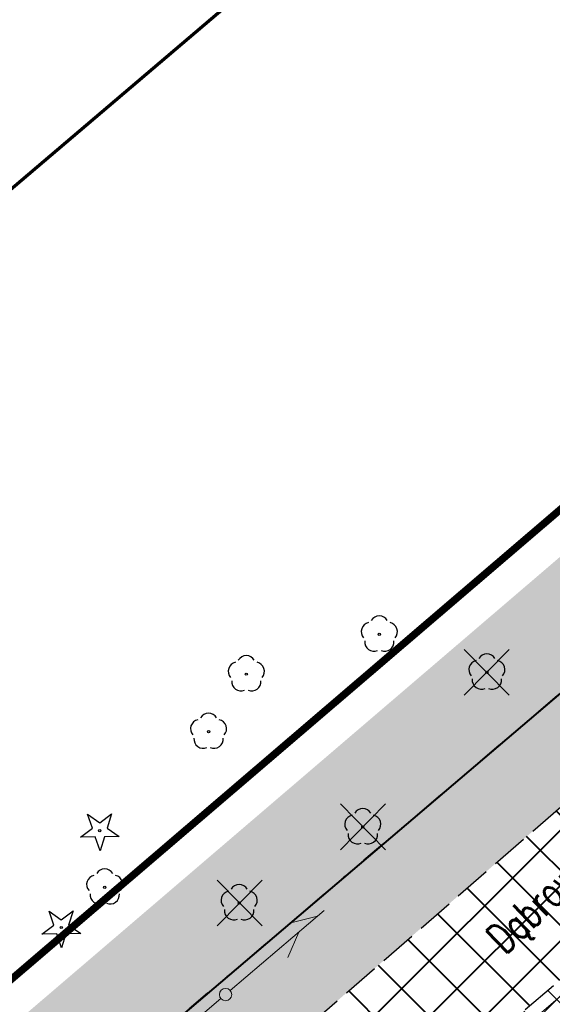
# Model space of a CAD drawing. Header units: metres. Extents: x 7429064 to 7430889, y 5709479 to 5710355.
# Tile 26 of 56: x 7429566 to 7429588, y 5709922 to 5709962. Entities that reach past the tile are written whole.
import ezdxf
from ezdxf.enums import TextEntityAlignment as Align

# ---------------------------------------------------------------- set-up
doc = ezdxf.new("R2010")
doc.units = ezdxf.units.M
for name, pattern in [('1', [0]), ('12', [3, 1, -1, 0, -1]), ('2_KTJZ01', [2, 1.5, -0.5]), ('2_KTPL01', [2, 1.5, -0.5]), ('3_KTJZ01', [2, 1.5, -0.5]), ('3_KTPL01', [2, 1.5, -0.5]), ('4_SUPT_01', [0]), ('4_SUPW_01', [0]), ('7_1', [0]), ('7_SUPT_01', [0]), ('7_SUPW_01', [0]), ('DASHDOT2', [0.5, 0.25, -0.125, 0, -0.125]), ('HIDDEN', [0.375, 0.25, -0.125])]:
    doc.linetypes.add(name, pattern=pattern)
doc.layers.add('_1_X-REFY', color=7, linetype='Continuous')
for name, color, linetype, lineweight in [('_aJEZDNIA_KOSTKA_KAM', 134, 'Continuous', 40), ('_aOBRZ_BET_KAM', 86, 'Continuous', 35), ('_aZIELENIEC_USUŃ', 3, 'DASHDOT2', 20), ('_D_7_TEREN NIEZBEDNY DLA OB_BUD', 252, 'HIDDEN', 50), ('_wycinka_ZUDP', 1, 'Continuous', 30), ('GMINA_L_0', 252, '12', 35), ('KTJZ_L_0', 252, '2_KTJZ01', 30), ('KTPL_L_0', 252, '2_KTPL01', 30), ('KTUL_E_T_0', 252, 'Continuous', 25), ('SUPM_T_0', 252, 'Continuous', 15), ('SUPT_L_0', 252, '4_SUPT_01', 18), ('SUPW_L_0', 252, '4_SUPW_01', 18), ('zakres', 252, 'Continuous', 70)]:
    doc.layers.add(name, color=color, linetype=linetype, lineweight=lineweight)
for name, color, linetype, lineweight, true_color in [('DZIALKA_L_0', 7, '1', 40, 0x008000), ('jezdnia_naw_bitum', 7, 'Continuous', 0, 0x3e70ef), ('OBOP_T_0_a', 7, 'Continuous', 30, 0x008000), ('OBOP_T_1_a', 7, 'Continuous', 30, 0x008000)]:
    doc.layers.add(name, color=color, linetype=linetype, lineweight=lineweight, true_color=true_color)
doc.styles.get("Standard").update_dxf_attribs({"font": 'simplex.shx'})
pattern_1 = [(44.99999999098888, (0, 0), (0.8485281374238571, -1.334512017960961e-10), [0.5, -0.7000000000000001]), (44.99999999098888, (0.212132, -3.33627950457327e-11), (0.8485281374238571, -1.334512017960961e-10), [0.2, -1]), (44.99999999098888, (3.33627950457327e-11, 0.212132), (0.8485281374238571, -1.334512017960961e-10), [0.2, -1])]

# ---------------------------------------------------------------- blocks, each defined once
blk = doc.blocks.new('4_OBOP01_01')
at = {"linetype": 'Continuous'}
for p, q in [((-0.3012, 0.09375), (-0.4937, 0.6621)), ((-0.4937, 0.6621), (-0.0039, 0.31545)), ((-0.0039, 0.31545), (0.4771, 0.67415)), ((0.4771, 0.67415), (0.2988, 0.1012)), ((-0.78225, -0.26495), (-0.3012, 0.09375)), ((0.2988, 0.1012), (0.7886, -0.24545)), ((-0.18225, -0.2575), (-0.78225, -0.26495)), ((0.01025, -0.82585), (-0.18225, -0.2575)), ((0.1886, -0.2529), (0.01025, -0.82585)), ((0.7886, -0.24545), (0.1886, -0.2529))]:
    blk.add_line(p, q, dxfattribs=at)
blk.add_circle((0, 0), 0.045, dxfattribs=at)
blk = doc.blocks.new('4_OBOP02_01')
at = {"linetype": 'Continuous'}
blk.add_circle((0, 0), 0.045, dxfattribs=at)
for centre, radius, start, end in [((-0.3566585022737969, 0.1158924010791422), 0.375, 102.1444654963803, 221.8600234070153), ((0, 0.3750563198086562), 0.3750000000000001, 30.14012428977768, 149.8598757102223), ((0.3566585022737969, 0.1158924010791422), 0.375, 318.1399765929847, 77.85553450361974), ((-0.2204041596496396, -0.3033835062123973), 0.3750000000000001, 174.1481822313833, 293.8542284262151), ((0.2204041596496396, -0.3033835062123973), 0.3750000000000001, 246.145771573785, 5.851817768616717)]:
    blk.add_arc(centre, radius, start, end, dxfattribs=at)
blk = doc.blocks.new('7_SUSM04_01')
at = {"linetype": 'Continuous'}
blk.add_circle((0, 0), 0.25, dxfattribs=at)
blk = doc.blocks.new('X-ref_MDCP_Szara')
at = {"layer": 'DZIALKA_L_0', "linetype": '1'}
blk.add_line((7429660.24, 5709996.55), (7429435.86, 5709805.65), dxfattribs=at)
at = {"layer": 'GMINA_L_0', "linetype": '12'}
blk.add_line((7429435.86, 5709805.65), (7429660.24, 5709996.55), dxfattribs=at)
at = {"layer": 'KTJZ_L_0', "linetype": '3_KTJZ01'}
for p, q in [((7429574.65, 5709918.88), (7429597.29, 5709938.53)), ((7429592.12, 5709927), (7429578.03, 5709914.93))]:
    blk.add_line(p, q, dxfattribs=at)
at = {"layer": 'KTPL_L_0', "linetype": '3_KTPL01'}
blk.add_line((7429592.12, 5709927), (7429578.03, 5709914.93), dxfattribs=at)
at = {"layer": 'SUPT_L_0', "linetype": '7_SUPT_01'}
for p, q in [((7429574.469919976, 5709922.902574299), (7429578.268319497, 5709926.15406028)), ((7429576.917603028, 5709925.655999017), (7429578.002431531, 5709925.926456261)), ((7429576.80822032, 5709924.246021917), (7429577.242751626, 5709925.276159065)), ((7429570.266450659, 5709919.355635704), (7429574.088878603, 5709922.578839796))]:
    blk.add_line(p, q, dxfattribs=at)
at = {"layer": 'SUPW_L_0', "linetype": '7_SUPW_01'}
blk.add_line((7429369.46, 5709736.3), (7429593.18, 5709927.23), dxfattribs=at)
at = {"layer": 'SUPW_L_0', "linetype": '7_1'}
blk.add_line((7429369.46, 5709736.3), (7429593.18, 5709927.23), dxfattribs=at)
at = {"layer": 'zakres', "linetype": 'Continuous', "lineweight": 70, "flags": 128}
blk.add_lwpolyline([(7429292.233430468, 5709722.862012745), (7429640.797745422, 5710019.397291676)], dxfattribs=at)
at = {"layer": 'OBOP_T_0_a'}
for p in [(7429569.18, 5709929.39), (7429567.62, 5709925.46)]:
    blk.add_blockref('4_OBOP01_01', p, dxfattribs=at)
at = {"layer": 'OBOP_T_1_a'}
for p in [(7429580.51, 5709937.34), (7429575.12, 5709935.73), (7429584.87, 5709935.8), (7429573.59, 5709933.4), (7429579.84, 5709929.53), (7429569.38, 5709927.09), (7429574.83, 5709926.45)]:
    blk.add_blockref('4_OBOP02_01', p, dxfattribs=at)
at = {"layer": 'SUPM_T_0'}
blk.add_blockref('7_SUSM04_01', (7429574.28, 5709922.74), dxfattribs=at)
at = {"layer": 'KTUL_E_T_0', "width": 0.7}
blk.add_text('Dąbrowska', height=1.25, rotation=43.66779357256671, dxfattribs=at).set_placement((7429587.538011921, 5709926.817173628), align=Align.MIDDLE)
blk = doc.blocks.new('A$C59100B2D')
at = {"layer": '_wycinka_ZUDP'}
for points in [[(0.7010042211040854, -0.7131571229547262), (-0.701004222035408, 0.7131571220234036)], [(-0.7004364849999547, -0.7131571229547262), (0.7010042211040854, 0.7131571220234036)]]:
    blk.add_lwpolyline(points, dxfattribs=at)

msp = doc.modelspace()

# ---------------------------------------------------------------- hatches: boundary and pattern name
at = {"layer": '_aJEZDNIA_KOSTKA_KAM'}
h = msp.add_hatch(dxfattribs=at)
h.set_pattern_fill('ANSI37', color=256, scale=0.5, angle=-9.011122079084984e-09)
h.set_pattern_definition([(44.99999999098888, (0, 0), (-1.122532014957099, 1.122532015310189), []), (134.9999999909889, (0, 0), (-1.122532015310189, -1.122532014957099), [])])
edge = h.paths.add_edge_path()
edge.add_line((7429592.12, 5709927), (7429593.824960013, 5709925.936907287))
edge.add_line((7429593.824960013, 5709925.936907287), (7429594.340000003, 5709927.290000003))
edge.add_line((7429594.340000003, 5709927.290000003), (7429610.88593046, 5709939.265373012))
edge.add_line((7429610.88593046, 5709939.265373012), (7429620.051248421, 5709947.154347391))
edge.add_arc((7429623.065855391, 5709942.915123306), 5.201814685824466, 26.058870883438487, 125.41748274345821, ccw=False)
edge.add_line((7429627.73886998, 5709945.20025146), (7429628.733473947, 5709938.41452427))
edge.add_line((7429628.733473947, 5709938.41452427), (7429636.109617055, 5709939.69628593))
edge.add_line((7429636.109617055, 5709939.69628593), (7429632.643889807, 5709954.416377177))
edge.add_arc((7429636.936475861, 5709955.134482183), 4.352237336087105, 122.62528015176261, 189.4970455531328, ccw=False)
edge.add_line((7429634.59, 5709958.8), (7429657.029989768, 5709978.124751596))
edge.add_arc((7429664.58937796, 5709978.879201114), 7.596943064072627, 132.938191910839, 185.6994166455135, ccw=False)
edge.add_line((7429659.41427188, 5709984.44083945), (7429669.51, 5709993.15))
edge.add_line((7429669.51, 5709993.15), (7429691.93, 5710012.33))
edge.add_line((7429691.93, 5710012.33), (7429715.16, 5710032.17))
edge.add_line((7429715.16, 5710032.17), (7429737.95, 5710051.59))
edge.add_line((7429737.95, 5710051.59), (7429760.82, 5710071.04))
edge.add_line((7429760.82, 5710071.04), (7429783.6, 5710090.37))
edge.add_line((7429783.6, 5710090.37), (7429806.63, 5710109.92))
edge.add_line((7429806.63, 5710109.92), (7429826.56, 5710126.88))
edge.add_line((7429826.56, 5710126.88), (7429828.56, 5710128.54))
edge.add_line((7429828.56, 5710128.54), (7429836.26, 5710135.25))
edge.add_line((7429836.26, 5710135.25), (7429850.120281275, 5710146.752233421))
edge.add_line((7429850.120281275, 5710146.752233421), (7429846.155967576, 5710151.523859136))
edge.add_line((7429846.155967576, 5710151.523859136), (7429845.61, 5710151.08))
edge.add_line((7429845.61, 5710151.08), (7429825.38, 5710133.7))
edge.add_line((7429825.38, 5710133.7), (7429802.62, 5710114.32))
edge.add_line((7429802.62, 5710114.32), (7429779.71, 5710094.98))
edge.add_line((7429779.71, 5710094.98), (7429756.74, 5710075.42))
edge.add_line((7429756.74, 5710075.42), (7429734.06, 5710056.12))
edge.add_line((7429734.06, 5710056.12), (7429710.93, 5710036.44))
edge.add_line((7429710.93, 5710036.44), (7429687.8, 5710017.54))
edge.add_line((7429687.8, 5710017.54), (7429686.917194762, 5710016.76188767))
edge.add_line((7429686.917194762, 5710016.76188767), (7429665.37, 5709997.77))
edge.add_line((7429665.37, 5709997.77), (7429642.8, 5709977.93))
edge.add_line((7429642.8, 5709977.93), (7429619.9, 5709958.3))
edge.add_line((7429619.9, 5709958.3), (7429597.29, 5709938.53))
edge.add_line((7429597.29, 5709938.53), (7429574.65, 5709918.88))
edge.add_line((7429574.65, 5709918.88), (7429552.03, 5709899.39))
edge.add_line((7429552.03, 5709899.39), (7429529.05, 5709879.87))
edge.add_line((7429529.05, 5709879.87), (7429506.56, 5709860.17))
edge.add_line((7429506.56, 5709860.17), (7429483.74, 5709840.87))
edge.add_line((7429483.74, 5709840.87), (7429460.73, 5709821.22))
edge.add_line((7429460.73, 5709821.22), (7429437.99, 5709801.8))
edge.add_line((7429437.99, 5709801.8), (7429414.99, 5709782.12))
edge.add_line((7429414.99, 5709782.12), (7429392.27, 5709762.91))
edge.add_line((7429392.27, 5709762.91), (7429369.53, 5709743.52))
edge.add_line((7429369.53, 5709743.52), (7429346.53, 5709723.92))
edge.add_line((7429346.53, 5709723.92), (7429323.43, 5709704.88))
edge.add_line((7429323.43, 5709704.88), (7429311.67, 5709696.57))
edge.add_line((7429311.67, 5709696.57), (7429298.95, 5709689.48))
edge.add_line((7429298.95, 5709689.48), (7429285.66, 5709683.98))
edge.add_line((7429285.66, 5709683.98), (7429272.11, 5709678.71))
edge.add_line((7429272.11, 5709678.71), (7429244.04, 5709668.13))
edge.add_line((7429244.04, 5709668.13), (7429240.334306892, 5709666.768483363))
edge.add_line((7429240.334306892, 5709666.768483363), (7429242.158576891, 5709661.925551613))
edge.add_line((7429242.158576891, 5709661.925551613), (7429245.41, 5709663.13))
edge.add_line((7429245.41, 5709663.13), (7429273.94, 5709673.32))
edge.add_line((7429273.94, 5709673.32), (7429288.64, 5709678.65))
edge.add_line((7429288.64, 5709678.65), (7429301.05, 5709684.05))
edge.add_line((7429301.05, 5709684.05), (7429314.78, 5709691.65))
edge.add_line((7429314.78, 5709691.65), (7429327.24, 5709700.43))
edge.add_line((7429327.24, 5709700.43), (7429350.04, 5709719.88))
edge.add_line((7429350.04, 5709719.88), (7429372.8, 5709739.82))
edge.add_line((7429372.8, 5709739.82), (7429395.23, 5709758.92))
edge.add_line((7429395.23, 5709758.92), (7429418.51, 5709778.57))
edge.add_line((7429418.51, 5709778.57), (7429441.05, 5709797.87))
edge.add_line((7429441.05, 5709797.87), (7429463.98, 5709817.21))
edge.add_line((7429463.98, 5709817.21), (7429487.22, 5709837.17))
edge.add_line((7429487.22, 5709837.17), (7429509.69, 5709856.19))
edge.add_line((7429509.69, 5709856.19), (7429532.61, 5709875.86))
edge.add_line((7429532.61, 5709875.86), (7429555.27, 5709895.38))
edge.add_line((7429555.27, 5709895.38), (7429578.03, 5709914.93))
edge.add_line((7429578.03, 5709914.93), (7429592.12, 5709927))
at = {"layer": '_aOBRZ_BET_KAM'}
h = msp.add_hatch(dxfattribs=at)
h.set_pattern_fill('SQUARE', color=256, scale=0.2, angle=45)
h.set_pattern_definition([(45, (0, 0), (-0.4490128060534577, 0.4490128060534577), [0.635, -0.635]), (135, (0, 0), (-0.4490128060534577, -0.4490128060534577), [0.635, -0.635])])
h.paths.add_polyline_path([(7429627.73886998, 5709945.20025146, 0.4629049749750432), (7429620.051248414, 5709947.154347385), (7429610.85182464, 5709939.2360167), (7429601.99, 5709932.78), (7429594.339999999, 5709927.29, 0.2003880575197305), (7429593.809961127, 5709926.300146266, 0.2315685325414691), (7429594.297030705, 5709925.061529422), (7429596.16, 5709923.08), (7429582.04, 5709911.09), (7429579.99, 5709909.35), (7429566.34, 5709897.65), (7429564.3, 5709895.97), (7429554.24, 5709887.33), (7429547.82, 5709881.85), (7429536.08, 5709871.83), (7429534.33387725, 5709870.45983811), (7429532.23558012, 5709868.67748365), (7429532.12578084, 5709868.47735134), (7429512.65, 5709851.89), (7429507.64558764, 5709847.73988706), (7429506.45, 5709846.58), (7429504.4, 5709844.89), (7429498.40322301, 5709839.75950506), (7429490.7, 5709833.22), (7429478.49921237, 5709823.00718353), (7429476.3709754, 5709821.16479242), (7429476.07129772, 5709820.83444968), (7429466.86877871, 5709813.00412206), (7429460.80360055, 5709807.94732418), (7429457.6462998, 5709805.13377), (7429448.31394828, 5709797.13329143), (7429447.30462491, 5709796.41217044), (7429445.12638405, 5709794.56972678), (7429443.95, 5709793.46), (7429417.59875735, 5709771.14883287), (7429410.91415888, 5709765.49133328), (7429408.60602301, 5709763.5387438), (7429409.30778848, 5709761.89934035), (7429411.97556478, 5709764.22233896), (7429418.83010284, 5709769.95002294), (7429421.341302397, 5709772.061091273), (7429423.16, 5709773.59), (7429430.704715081, 5709779.980799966), (7429431.62977915, 5709780.7643815), (7429440.154070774, 5709787.974814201), (7429447.89659106, 5709794.57263478), (7429449.346479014, 5709795.813440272), (7429458.653726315, 5709803.778527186), (7429475.94378464, 5709818.44411192), (7429477.18275951, 5709819.51550384), (7429488.17385546, 5709828.8378361), (7429499.472397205, 5709838.456189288), (7429508.78700984, 5709846.46097618), (7429518.16945783, 5709854.37149922), (7429537.21, 5709870.45), (7429552.37, 5709883.47), (7429559.88, 5709889.87), (7429582.89, 5709909.51), (7429597.37457841, 5709921.8700682), (7429607.35, 5709930.37), (7429614.94, 5709934.85), (7429615.7, 5709934.67), (7429628.74, 5709938.37)])
h.paths.add_polyline_path([(7429610.800065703, 5709936.02183716), (7429603.28, 5709930.71), (7429598.519347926, 5709927.312056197, -0.2278146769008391), (7429595.49926933, 5709927.16887369), (7429602.37, 5709932.09), (7429611.468570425, 5709938.56660721, -0.3579752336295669)], flags=16)
at = {"layer": '_aZIELENIEC_USUŃ'}
h = msp.add_hatch(dxfattribs=at)
h.set_pattern_fill('GOST_GLASS', color=256, scale=0.1, angle=-9.011122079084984e-09)
h.set_pattern_definition(pattern_1)
h.paths.add_polyline_path([(7429779.71, 5710094.98), (7429802.62, 5710114.32), (7429825.38, 5710133.7), (7429836.536248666, 5710143.284557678), (7429832.683625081, 5710147.768940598), (7429817.639926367, 5710135.041849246), (7429807.072882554, 5710127.149931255), (7429792.226078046, 5710114.589414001), (7429787.645431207, 5710110.714149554), (7429745.488354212, 5710075.048919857), (7429742.575376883, 5710070.750715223), (7429737.994730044, 5710066.875450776), (7429733.273295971, 5710064.714881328), (7429730.023122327, 5710061.965208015), (7429723.152151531, 5710056.152310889), (7429708.541998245, 5710043.79200249), (7429705.63880897, 5710039.503959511), (7429701.018120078, 5710035.675329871), (7429696.38977069, 5710033.393566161), (7429670.824134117, 5710011.512872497, -0.03109876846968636), (7429668.5214204, 5710009.777873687), (7429663.871844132, 5710006.70808353, -0.0707233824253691), (7429659.877834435, 5710004.816441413), (7429654.26868161, 5710003.074502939, 0.1020465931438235), (7429644.967675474, 5709997.938870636), (7429633.493234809, 5709988.11831638), (7429620.221269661, 5709969.44612355), (7429616.276596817, 5709964.827629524), (7429495.944556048, 5709861.839835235), (7429436.082403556, 5709811.047120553), (7429430.492772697, 5709806.304348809), (7429331.241515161, 5709722.09019018, -0.06814523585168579), (7429283.150911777, 5709691.432311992), (7429269.637280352, 5709685.611905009), (7429250.579198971, 5709677.923612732), (7429243.69330072, 5709669.592473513), (7429240.472463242, 5709666.819243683), (7429244.04, 5709668.13), (7429272.11, 5709678.71), (7429285.66, 5709683.98), (7429298.95, 5709689.48), (7429311.67, 5709696.57), (7429323.43, 5709704.88), (7429346.53, 5709723.92), (7429369.53, 5709743.52), (7429392.27, 5709762.91), (7429414.99, 5709782.12), (7429437.99, 5709801.8), (7429460.73, 5709821.22), (7429483.74, 5709840.87), (7429506.56, 5709860.17), (7429529.05, 5709879.87), (7429552.03, 5709899.39), (7429574.65, 5709918.88), (7429597.29, 5709938.53), (7429619.9, 5709958.3), (7429642.8, 5709977.93), (7429665.37, 5709997.77), (7429686.917194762, 5710016.76188767), (7429687.8, 5710017.54), (7429710.93, 5710036.44), (7429734.06, 5710056.12), (7429756.74, 5710075.42)])
h = msp.add_hatch(dxfattribs=at)
h.set_pattern_fill('GOST_GLASS', color=256, scale=0.1, angle=-9.011122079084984e-09)
h.set_pattern_definition(pattern_1)
h.paths.add_polyline_path([(7429410.91415888, 5709765.49133328), (7429417.59875735, 5709771.14883287), (7429416.02728199, 5709772.4472943), (7429412.6093709, 5709773.589443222), (7429395.23, 5709758.92), (7429372.8, 5709739.82), (7429350.04, 5709719.88), (7429327.24, 5709700.43), (7429316.117511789, 5709692.59248423, 0.0341375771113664), (7429340.816845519, 5709710.805109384), (7429355.798986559, 5709723.517375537), (7429398.724881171, 5709759.939766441), (7429403.599282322, 5709762.048736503), (7429404.585609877, 5709757.694649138), (7429410.711229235, 5709758.424593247), (7429616.43791595, 5709933.990754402), (7429615.7, 5709934.67), (7429614.94, 5709934.85), (7429607.35, 5709930.37), (7429597.37457841, 5709921.8700682), (7429582.89, 5709909.51), (7429559.88, 5709889.87), (7429552.37, 5709883.47), (7429537.21, 5709870.45), (7429518.16945783, 5709854.37149922), (7429508.78700984, 5709846.46097618), (7429499.472397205, 5709838.456189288), (7429488.17385546, 5709828.8378361), (7429477.18275951, 5709819.51550384), (7429475.94378464, 5709818.44411192), (7429458.653726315, 5709803.778527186), (7429449.346479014, 5709795.813440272), (7429447.89659106, 5709794.57263478), (7429440.154070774, 5709787.974814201), (7429431.62977915, 5709780.7643815), (7429430.704715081, 5709779.980799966), (7429423.16, 5709773.59), (7429421.341302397, 5709772.061091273), (7429418.83010284, 5709769.95002294), (7429411.97556478, 5709764.22233896), (7429409.30778848, 5709761.89934035), (7429408.60602301, 5709763.5387438)], flags=17)
at = {"layer": 'jezdnia_naw_bitum'}
h = msp.add_hatch(dxfattribs=at)
h.set_pattern_fill('ANSI37', color=256, scale=0.4, angle=-9.011122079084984e-09)
h.set_pattern_definition([(44.99999999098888, (0, 0), (-0.8980256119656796, 0.8980256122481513), []), (134.9999999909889, (0, 0), (-0.8980256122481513, -0.8980256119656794), [])])
h.paths.add_polyline_path([(7429504.4, 5709844.89), (7429502.44, 5709847.14), (7429502.21000985, 5709847.91999826, -0.5885139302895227), (7429504.49999332, 5709848.70999256), (7429506.45, 5709846.58), (7429507.64558764, 5709847.73988706), (7429512.65, 5709851.89), (7429532.12578084, 5709868.47735134), (7429532.23558012, 5709868.67748365), (7429530.403166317, 5709870.855745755), (7429530.171048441, 5709871.886050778), (7429530.61110314, 5709872.846133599), (7429531.506038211, 5709873.116555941), (7429532.381297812, 5709872.787986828), (7429534.33387725, 5709870.45983811), (7429536.08, 5709871.83), (7429547.82, 5709881.85), (7429545.940000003, 5709884.129999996, -0.1491638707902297), (7429545.720818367, 5709885.063306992, -0.1491638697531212), (7429546.06, 5709885.96), (7429550.249245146, 5709889.583399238, -0.3694896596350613), (7429552.19, 5709889.62), (7429554.24, 5709887.33), (7429564.3, 5709895.97), (7429562.359999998, 5709898.260000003, -0.1776277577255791), (7429562.164677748, 5709899.271858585, -0.4143726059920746), (7429563.550705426, 5709900.416245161, -0.1853182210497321), (7429564.37, 5709900.010000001), (7429566.34, 5709897.65), (7429579.99, 5709909.35), (7429578.08, 5709911.580000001), (7429577.736671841, 5709912.522931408), (7429578.152288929, 5709913.417530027), (7429579.079113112, 5709913.763877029), (7429579.99, 5709913.350000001), (7429582.04, 5709911.09), (7429596.16, 5709923.08), (7429594.141194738, 5709925.227282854, -0.1305698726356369), (7429593.824405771, 5709925.937252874), (7429592.12, 5709927), (7429578.03, 5709914.93), (7429555.27, 5709895.38), (7429532.61, 5709875.86), (7429509.69, 5709856.19), (7429487.22, 5709837.17), (7429463.98, 5709817.21), (7429441.05, 5709797.87), (7429418.51, 5709778.57), (7429412.6093709, 5709773.589443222), (7429416.02728199, 5709772.4472943), (7429417.59875735, 5709771.14883287), (7429443.95, 5709793.46), (7429445.12638405, 5709794.56972678), (7429443.26383203, 5709796.87796878), (7429443.040099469, 5709797.798967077), (7429443.43889036, 5709798.65876935), (7429444.402340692, 5709799.092979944), (7429445.40203857, 5709798.75037297), (7429447.30462491, 5709796.41217044), (7429448.31394828, 5709797.13329143), (7429457.6462998, 5709805.13377), (7429460.80360055, 5709807.94732418), (7429466.86877871, 5709813.00412206), (7429476.07129772, 5709820.83444968), (7429476.3709754, 5709821.16479242), (7429474.488442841, 5709823.45301158), (7429474.224045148, 5709824.411829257), (7429474.749959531, 5709825.25601617), (7429475.668482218, 5709825.66015813), (7429476.58671936, 5709825.25536781), (7429478.49921237, 5709823.00718353), (7429490.7, 5709833.22), (7429498.40322301, 5709839.75950506)])

# ---------------------------------------------------------------- linework, layer by layer
at = {"layer": '_D_7_TEREN NIEZBEDNY DLA OB_BUD', "ltscale": 10, "const_width": 0.3, "flags": 128}
msp.add_lwpolyline([(7429838.642351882, 5710133.498037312), (7429838.163073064, 5710130.983410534), (7429669.785270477, 5709988.069796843), (7429674.220854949, 5709982.832848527), (7429665.131800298, 5709974.906125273), (7429667.704814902, 5709971.870777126), (7429662.832482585, 5709967.707329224), (7429665.636921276, 5709964.49370197), (7429637.108761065, 5709939.516176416), (7429616.43791595, 5709933.990754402), (7429410.711229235, 5709758.424593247), (7429398.459990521, 5709756.96470503), (7429363.724530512, 5709727.377020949), (7429364.496967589, 5709726.485040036), (7429330.156663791, 5709696.304430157), (7429317.553253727, 5709687.47546742), (7429303.139099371, 5709679.240254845), (7429296.402039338, 5709677.454326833), (7429295.853558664, 5709678.754848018), (7429285.213308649, 5709675.171013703), (7429285.467953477, 5709665.629088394), (7429278.468709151, 5709665.469623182), (7429278.346584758, 5709670.061176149), (7429254.481179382, 5709660.886617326), (7429229.936526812, 5709651.367794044), (7429224.487494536, 5709665.833466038), (7429244.657148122, 5709675.130668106), (7429249.846855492, 5709679.191718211), (7429269.079177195, 5709686.950301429), (7429282.548797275, 5709692.751752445), (7429296.468274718, 5709699.802589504), (7429307.464225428, 5709706.347617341), (7429318.986254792, 5709714.247663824), (7429330.312616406, 5709723.203650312), (7429495.004072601, 5709862.943465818), (7429615.273122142, 5709965.877348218), (7429632.419614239, 5709989.107999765), (7429648.372953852, 5710002.76187988), (7429661.376752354, 5710006.800246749), (7429669.910876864, 5710012.639653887), (7429707.475683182, 5710044.592706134), (7429834.50843472, 5710152.316429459), (7429838.121089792, 5710158.939097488), (7429844.754843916, 5710193.280299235), (7429843.741113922, 5710206.480357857), (7429852.313614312, 5710203.59832983), (7429849.367696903, 5710188.375013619), (7429850.22684329, 5710185.684410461), (7429848.746129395, 5710185.163002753), (7429846.827250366, 5710175.247007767), (7429842.580241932, 5710153.28258802), (7429856.534014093, 5710164.104263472), (7429864.198789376, 5710154.590130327)], close=True, dxfattribs=at)

# ---------------------------------------------------------------- block references
at = {"layer": '_1_X-REFY'}
msp.add_blockref('X-ref_MDCP_Szara', (0, 0), dxfattribs=at)
at = {"layer": '_wycinka_ZUDP', "xscale": -1.3, "yscale": 1.3, "zscale": 1.3}
for p in [(7429584.865452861, 5709935.805420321), (7429579.849313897, 5709929.541393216), (7429574.847048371, 5709926.454828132)]:
    msp.add_blockref('A$C59100B2D', p, dxfattribs=at)

doc.saveas('drawing.dxf')
